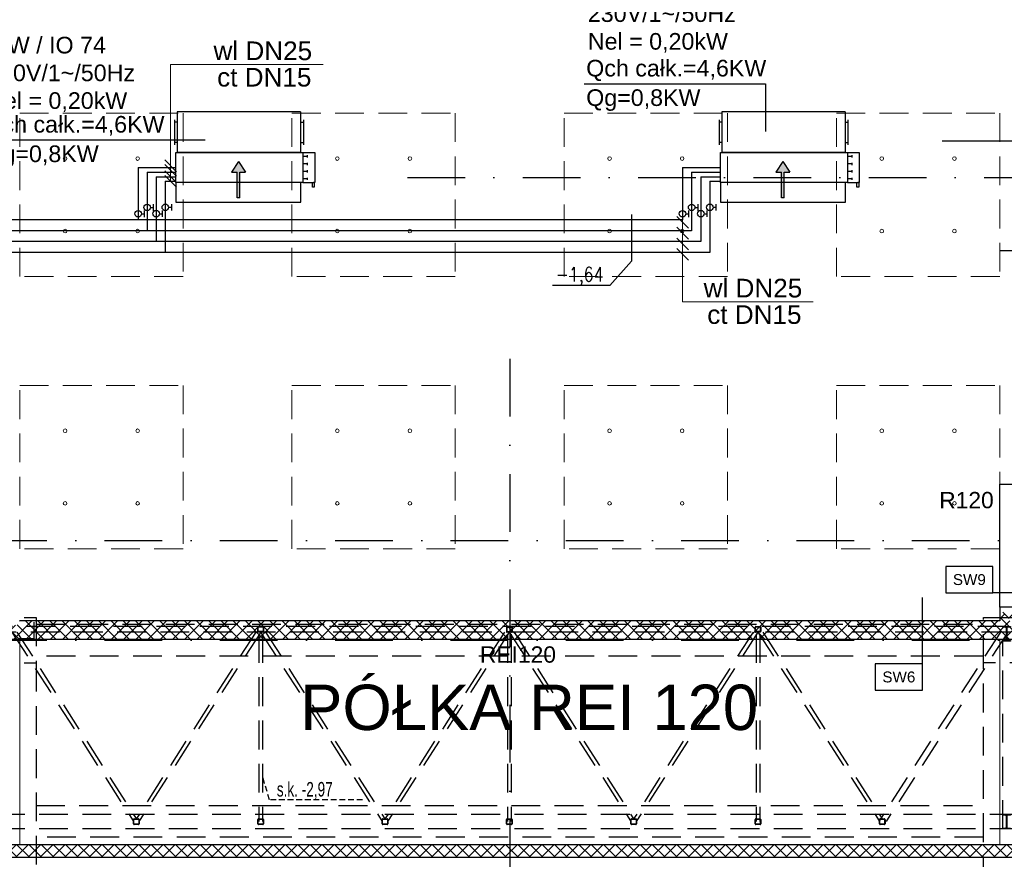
# Model space of a CAD drawing. Header units: centimetres. Extents: x -10702 to 24628, y -4437 to 19798.
# Tile 75 of 92: x 7520 to 8605, y 11959 to 12884. Entities that reach past the tile are written whole.
import ezdxf

# ---------------------------------------------------------------- set-up
doc = ezdxf.new("R2010")
doc.units = ezdxf.units.CM
for name, pattern in [('Kondygnacja  -0_5$0$HIDDEN', [9.525, 6.35, -3.175]), ('Kondygnacja  -0_5$0$HIDDEN2', [4.7625, 3.175, -1.5875]), ('Osie rzutów$0$DASHDOT2', [12.7, 6.35, -3.175, 0, -3.175]), ('SU Lampy kwadratowe  -1$0$HIDDENX2', [19.05, 12.7, -6.35])]:
    doc.linetypes.add(name, pattern=pattern)
doc.layers.get('0').update_dxf_attribs({"color": 8})
for name, color, linetype in [('bgde_dodatki powykonawcze', 7, 'Continuous'), ('KJP_KK_opis', 2, 'Continuous'), ('KJP_KK_OPISY MOCY klimakonwektorów', 7, 'Continuous'), ('Kondygnacja  -0_5$0$ARCH_GK', 8, 'Continuous'), ('Kondygnacja  -0_5$0$ARCH_INFO_ODPORNOŚĆ OGNIOWA', 8, 'Continuous'), ('Kondygnacja  -0_5$0$ARCH_INFO_OPISY', 8, 'Continuous'), ('Kondygnacja  -0_5$0$ARCH_INFO_OPISY_PRZEGRODY', 8, 'Continuous'), ('Kondygnacja  -0_5$0$ARCH_KONSTR_POWYŻEJ RZUTU', 8, 'Kondygnacja  -0_5$0$HIDDEN'), ('Kondygnacja  -0_5$0$ARCH_KONSTR_POWYŻEJ RZUTU_IST', 8, 'Kondygnacja  -0_5$0$HIDDEN2'), ('Kondygnacja  -0_5$0$ARCH_MUROWANE', 8, 'Continuous'), ('Kondygnacja  -0_5$0$ARCH_OKŁADZINA', 8, 'Continuous'), ('Osie rzutów$0$ARCH_INFO_OSIE_IST', 8, 'Osie rzutów$0$DASHDOT2'), ('Osie rzutów$0$ARCH_INFO_OSIE_OPISY_IST', 8, 'Continuous')]:
    doc.layers.add(name, color=color, linetype=linetype)
for name, color, linetype, lineweight in [('bgde_opis ct 1', 7, 'Continuous', 20), ('bgde_rzędne wl ct', 7, 'Continuous', 25), ('bgde_urządzenia', 3, 'Continuous', 30), ('KJP_CT_kk_powrót', 30, '04_CT_KOMF_POW', 25), ('KJP_CT_kk_zasil', 30, '04_CT_KOMF_ZAS', 25), ('KJP_WL_kk zasil', 150, '04_WL_KOMF_ZAS', 25), ('KJP_WL_kk_powr', 150, '04_WL_KOMF_POW', 25), ('Kondygnacja  -0_5$0$ARCH_WIDOK', 8, 'Continuous', 13), ('SU Lampy kwadratowe  -05$0$ARCH_SUFITY_PODWIESZANE', 8, 'Continuous', 9), ('SU Lampy kwadratowe  -1$0$ARCH_SUFITY_PODWIESZANE', 8, 'SU Lampy kwadratowe  -1$0$HIDDENX2', 9)]:
    doc.layers.add(name, color=color, linetype=linetype, lineweight=lineweight)
doc.styles.add('Arial', font='arial.ttf')
doc.styles.add('Kondygnacja  -0_5$0$Arial', font='arial.ttf')
doc.styles.add('Kondygnacja  -0_5$0$BIKTS', font='bikromsw.shx', dxfattribs={"width": 0.8})
doc.styles.add('Kondygnacja  -0_5$0$Standard', font='txt')
doc.styles.add('st rom', font='Romans.shx', dxfattribs={"width": 0.8})
doc.linetypes.add('04_CT_KOMF_POW', pattern='A,100,-15,["CTKp",Standard,S=10,R=0,X=-10,Y=-5],-35', length=150)
doc.linetypes.add('04_CT_KOMF_ZAS', pattern='A,100,-15,["CTKz",Standard,S=10,R=0,X=-10,Y=-5],-35', length=150)
doc.linetypes.add('04_WL_KOMF_POW', pattern='A,100,-15,["WLKp",Standard,S=10,R=0,X=-10,Y=-5],-35', length=150)
doc.linetypes.add('04_WL_KOMF_ZAS', pattern='A,100,-15,["WLKz",Standard,S=10,R=0,X=-10,Y=-5],-35', length=150)
doc.dimstyles.new('Kondygnacja  -0_5$0$ISO-25', dxfattribs={"dimtxt": 2.5, "dimasz": 2.5, "dimexe": 1.25, "dimexo": 0.625, "dimtad": 1, "dimtxsty": 'Kondygnacja  -0_5$0$Standard', "dimcen": 2.5, "dimadec": 0, "dimazin": 0, "dimtfac": 1, "dimtmove": 0, "dimatfit": 3, "dimfxl": 0, "dimarcsym": 0})

# ---------------------------------------------------------------- blocks, each defined once
blk = doc.blocks.new('Osie rzutów')
at = {"layer": 'Osie rzutów$0$ARCH_INFO_OSIE_IST', "ltscale": 10}
for p, q in [((7947.38, 12710), (13655, 12710)), ((8060, 12510), (8060, 4623.26)), ((4436.04, 12310), (13655, 12310)), ((4436.04, 12200), (13655, 12200))]:
    blk.add_line(p, q, dxfattribs=at)
blk = doc.blocks.new('SU Lampy kwadratowe  -05')
at = {"layer": 'SU Lampy kwadratowe  -05$0$ARCH_SUFITY_PODWIESZANE'}
for centre in [(7570, 12730.8), (7650, 12730.8), (7870, 12730.8), (7950, 12730.8), (8170, 12730.8), (8250, 12730.8), (8470, 12730.8), (8550, 12730.8), (7570, 12650.8), (7650, 12650.8), (7870, 12650.8), (7950, 12650.8), (8170, 12650.8), (8250, 12650.8), (8470, 12650.8), (8550, 12650.8), (7570, 12430.8), (7650, 12430.8), (7870, 12430.8), (7950, 12430.8), (8170, 12430.8), (8250, 12430.8), (8470, 12430.8), (8550, 12430.8), (7570, 12350.8), (7650, 12350.8), (7870, 12350.8), (7950, 12350.8), (8170, 12350.8), (8250, 12350.8), (8470, 12350.8), (8550, 12350.8)]:
    blk.add_circle(centre, 2, dxfattribs=at)
at = {"layer": 'SU Lampy kwadratowe  -1$0$ARCH_SUFITY_PODWIESZANE', "ltscale": 2.5}
for points in [[(7520, 12780.8), (7700, 12780.8), (7700, 12600.8), (7520, 12600.8)], [(7820, 12780.8), (8000, 12780.8), (8000, 12600.8), (7820, 12600.8)], [(8120, 12780.8), (8300, 12780.8), (8300, 12600.8), (8120, 12600.8)], [(8420, 12780.8), (8600, 12780.8), (8600, 12600.8), (8420, 12600.8)], [(7520, 12480.8), (7700, 12480.8), (7700, 12300.8), (7520, 12300.8)], [(7820, 12480.8), (8000, 12480.8), (8000, 12300.8), (7820, 12300.8)], [(8120, 12480.8), (8300, 12480.8), (8300, 12300.8), (8120, 12300.8)], [(8420, 12480.8), (8600, 12480.8), (8600, 12300.8), (8420, 12300.8)]]:
    blk.add_lwpolyline(points, close=True, dxfattribs=at)
blk = doc.blocks.new('Kondygnacja  -0_5$0$_Dot')
at = {"color": 0, "linetype": 'ByBlock', "lineweight": -2}
blk.add_line((-0.5, 0), (-1, 0), dxfattribs=at)
at = {"color": 0, "linetype": 'ByBlock', "const_width": 0.5}
blk.add_lwpolyline([(-0.25, 0, 1), (0.25, 0, 1)], format="xyb", close=True, dxfattribs=at)
blk = doc.blocks.new('Kondygnacja  -0_5$0$konstrukcja istniejąca -0.5')
at = {"layer": 'Kondygnacja  -0_5$0$ARCH_KONSTR_POWYŻEJ RZUTU_IST', "ltscale": 10}
for p, q in [((7538, 12217.5), (8581.5, 12217.5)), ((8581.5, 12182.5), (7538, 12182.5))]:
    blk.add_line(p, q, dxfattribs=at)
for points in [[(7382, 12182.5), (7382, 12225), (7538, 12225), (7538, 12175)], [(8738, 12175), (8582, 12175), (8582, 12225), (8738, 12225), (8738, 12175)], [(7538, 12175), (7538, 11025)], [(8582, 11025), (8582, 12175)], [(7538, 12017.9), (8582, 12017.9)], [(8582, 11982.9), (7538, 11982.9)]]:
    blk.add_lwpolyline(points, dxfattribs=at)
at = {"layer": 'Kondygnacja  -0_5$0$ARCH_KONSTR_POWYŻEJ RZUTU_IST', "ltscale": 10, "elevation": 0}
blk.add_lwpolyline([(7382, 12175), (7538, 12175)], dxfattribs=at)
blk = doc.blocks.new('Kondygnacja  -0_5$0$wzmocnienie pod bramę -1')
at = {"layer": 'Kondygnacja  -0_5$0$ARCH_KONSTR_POWYŻEJ RZUTU', "ltscale": 5}
for p, q in [((20979.2, 9259.2), (20979.2, 9277.2)), ((22054.8, 9266.2), (20953.6, 9266.2)), ((20954.6, 9266.2), (21088.7, 9057.5, 0)), ((22050.7, 9272.2), (20954.7, 9272.2)), ((20960, 9266.2), (21091.7, 9060.2, 0)), ((21223.3, 9266.2), (21091.6, 9060.2, 0)), ((21228.7, 9266.2), (21094.6, 9057.5, 0)), ((21228.6, 9266.2), (21362.7, 9057.5, 0)), ((21234, 9266.2), (21365.7, 9060.2, 0)), ((21497.3, 9266.2), (21365.6, 9060.2, 0)), ((21502.7, 9266.2), (21368.6, 9057.5, 0)), ((21502.6, 9266.2), (21636.7, 9057.5, 0)), ((21508, 9266.2), (21639.7, 9060.2, 0)), ((21771.3, 9266.2), (21639.6, 9060.2, 0)), ((21776.7, 9266.2), (21642.6, 9057.5, 0)), ((21776.6, 9266.2), (21910.7, 9057.5, 0)), ((21782, 9266.2), (21913.7, 9060.2, 0)), ((22044, 9266.2), (21909.9, 9057.5, 0)), ((22052, 9266.2), (21917.9, 9057.5, 0)), ((20961.2, 9259.2), (20979.2, 9259.2)), ((21226.7, 9263.9), (21226.7, 9057.5, 0)), ((21230.7, 9263.9), (21230.7, 9057.5, 0)), ((21500.7, 9263.9), (21500.7, 9057.5, 0)), ((21504.7, 9263.9), (21504.7, 9057.5, 0)), ((21774.7, 9263.9), (21774.7, 9057.5, 0)), ((21778.7, 9263.9), (21778.7, 9057.5, 0)), ((22046.6, 9049.2, 0), (22046.6, 9256.2)), ((23254.7, 9065.2, 0), (20950.7, 9065.2, 0)), ((23254.7, 9049.2, 0), (20950.7, 9049.2, 0))]:
    blk.add_line(p, q, dxfattribs=at)
for points in [[(21226.3, 9266.2, -0.414214), (21225.7, 9266.8), (21225.7, 9271.6, -0.414214), (21226.3, 9272.2), (21231.1, 9272.2, -0.414214), (21231.7, 9271.6), (21231.7, 9266.8, -0.414214), (21231.1, 9266.2)], [(21226.3, 9266.6, -0.414214), (21226.1, 9266.8), (21226.1, 9271.6, -0.414214), (21226.3, 9271.8), (21231.1, 9271.8, -0.414214), (21231.3, 9271.6), (21231.3, 9266.8, -0.414214), (21231.1, 9266.6)], [(21500.4, 9266, -0.414214), (21499.8, 9266.6), (21499.8, 9271.4, -0.414214), (21500.4, 9272), (21505.2, 9272, -0.414214), (21505.8, 9271.4), (21505.8, 9266.6, -0.414214), (21505.2, 9266)], [(21500.4, 9266.4, -0.414214), (21500.2, 9266.6), (21500.2, 9271.4, -0.414214), (21500.4, 9271.6), (21505.2, 9271.6, -0.414214), (21505.4, 9271.4), (21505.4, 9266.6, -0.414214), (21505.2, 9266.4)], [(21774.3, 9266.2, -0.414214), (21773.7, 9266.8), (21773.7, 9271.6, -0.414214), (21774.3, 9272.2), (21779.1, 9272.2, -0.414214), (21779.7, 9271.6), (21779.7, 9266.8, -0.414214), (21779.1, 9266.2)], [(21774.3, 9266.6, -0.414214), (21774.1, 9266.8), (21774.1, 9271.6, -0.414214), (21774.3, 9271.8), (21779.1, 9271.8, -0.414214), (21779.3, 9271.6), (21779.3, 9266.8, -0.414214), (21779.1, 9266.6)], [(22046.6, 9272.2), (22054.8, 9272.2), (22054.8, 9271.5), (22054.8, 9271.5), (22051.8, 9271.5, 0.414214), (22050.9, 9270.6), (22050.9, 9257.9, 0.414214), (22051.8, 9257), (22054.8, 9257), (22054.8, 9256.2), (22046.6, 9256.2), (22046.6, 9257), (22049.5, 9257, 0.414214), (22050.4, 9257.9), (22050.4, 9270.6, 0.414214), (22049.5, 9271.5), (22046.6, 9271.5)]]:
    blk.add_lwpolyline(points, format="xyb", close=True, dxfattribs=at)
at = {"layer": 'Kondygnacja  -0_5$0$ARCH_KONSTR_POWYŻEJ RZUTU', "ltscale": 5, "elevation": 0}
for points in [[(21089.3, 9054.2, -0.414214), (21088.7, 9054.8), (21088.7, 9059.6, -0.414214), (21089.3, 9060.2), (21094.1, 9060.2, -0.414214), (21094.7, 9059.6), (21094.7, 9054.8, -0.414214), (21094.1, 9054.2)], [(21089.3, 9054.6, -0.414214), (21089.1, 9054.8), (21089.1, 9059.6, -0.414214), (21089.3, 9059.8), (21094.1, 9059.8, -0.414214), (21094.3, 9059.6), (21094.3, 9054.8, -0.414214), (21094.1, 9054.6)], [(21226.3, 9054.2, -0.414214), (21225.7, 9054.8), (21225.7, 9059.6, -0.414214), (21226.3, 9060.2), (21231.1, 9060.2, -0.414214), (21231.7, 9059.6), (21231.7, 9054.8, -0.414214), (21231.1, 9054.2)], [(21226.3, 9054.6, -0.414214), (21226.1, 9054.8), (21226.1, 9059.6, -0.414214), (21226.3, 9059.8), (21231.1, 9059.8, -0.414214), (21231.3, 9059.6), (21231.3, 9054.8, -0.414214), (21231.1, 9054.6)], [(21363.3, 9054.2, -0.414214), (21362.7, 9054.8), (21362.7, 9059.6, -0.414214), (21363.3, 9060.2), (21368.1, 9060.2, -0.414214), (21368.7, 9059.6), (21368.7, 9054.8, -0.414214), (21368.1, 9054.2)], [(21363.3, 9054.6, -0.414214), (21363.1, 9054.8), (21363.1, 9059.6, -0.414214), (21363.3, 9059.8), (21368.1, 9059.8, -0.414214), (21368.3, 9059.6), (21368.3, 9054.8, -0.414214), (21368.1, 9054.6)], [(21500.3, 9054.2, -0.414214), (21499.7, 9054.8), (21499.7, 9059.6, -0.414214), (21500.3, 9060.2), (21505.1, 9060.2, -0.414214), (21505.7, 9059.6), (21505.7, 9054.8, -0.414214), (21505.1, 9054.2)], [(21500.3, 9054.6, -0.414214), (21500.1, 9054.8), (21500.1, 9059.6, -0.414214), (21500.3, 9059.8), (21505.1, 9059.8, -0.414214), (21505.3, 9059.6), (21505.3, 9054.8, -0.414214), (21505.1, 9054.6)], [(21637.3, 9054.2, -0.414214), (21636.7, 9054.8), (21636.7, 9059.6, -0.414214), (21637.3, 9060.2), (21642.1, 9060.2, -0.414214), (21642.7, 9059.6), (21642.7, 9054.8, -0.414214), (21642.1, 9054.2)], [(21637.3, 9054.6, -0.414214), (21637.1, 9054.8), (21637.1, 9059.6, -0.414214), (21637.3, 9059.8), (21642.1, 9059.8, -0.414214), (21642.3, 9059.6), (21642.3, 9054.8, -0.414214), (21642.1, 9054.6)], [(21774.3, 9054.2, -0.414214), (21773.7, 9054.8), (21773.7, 9059.6, -0.414214), (21774.3, 9060.2), (21779.1, 9060.2, -0.414214), (21779.7, 9059.6), (21779.7, 9054.8, -0.414214), (21779.1, 9054.2)], [(21774.3, 9054.6, -0.414214), (21774.1, 9054.8), (21774.1, 9059.6, -0.414214), (21774.3, 9059.8), (21779.1, 9059.8, -0.414214), (21779.3, 9059.6), (21779.3, 9054.8, -0.414214), (21779.1, 9054.6)], [(21911.3, 9054.2, -0.414214), (21910.7, 9054.8), (21910.7, 9059.6, -0.414214), (21911.3, 9060.2), (21916.1, 9060.2, -0.414214), (21916.7, 9059.6), (21916.7, 9054.8, -0.414214), (21916.1, 9054.2)], [(21911.3, 9054.6, -0.414214), (21911.1, 9054.8), (21911.1, 9059.6, -0.414214), (21911.3, 9059.8), (21916.1, 9059.8, -0.414214), (21916.3, 9059.6), (21916.3, 9054.8, -0.414214), (21916.1, 9054.6)], [(22046.6, 9065.2), (22054.8, 9065.2), (22054.8, 9064.5), (22054.8, 9064.5), (22051.8, 9064.5, 0.414214), (22050.9, 9063.6), (22050.9, 9050.9, 0.414214), (22051.8, 9050), (22054.8, 9050), (22054.8, 9049.2), (22046.6, 9049.2), (22046.6, 9050), (22049.5, 9050, 0.414214), (22050.4, 9050.9), (22050.4, 9063.6, 0.414214), (22049.5, 9064.5), (22046.6, 9064.5)]]:
    blk.add_lwpolyline(points, format="xyb", close=True, dxfattribs=at)

msp = doc.modelspace()

# ---------------------------------------------------------------- hatches: boundary and pattern name
at = {"layer": 'bgde_urządzenia'}
h = msp.add_hatch(color=256, dxfattribs=at)
h.paths.add_polyline_path([(7762.516, 12704.255), (7759.516, 12704.255), (7759.516, 12715.921), (7753.326, 12715.921), (7761.016, 12727.349), (7768.706, 12715.921), (7762.516, 12715.921)])
h.paths.add_polyline_path([(7762.516, 12687.588), (7759.516, 12687.588), (7759.516, 12704.255), (7762.516, 12704.255)])
h = msp.add_hatch(color=256, dxfattribs=at)
h.paths.add_polyline_path([(8362.516, 12704.255), (8359.516, 12704.255), (8359.516, 12715.921), (8353.326, 12715.921), (8361.016, 12727.349), (8368.706, 12715.921), (8362.516, 12715.921)])
h.paths.add_polyline_path([(8362.516, 12687.588), (8359.516, 12687.588), (8359.516, 12704.255), (8362.516, 12704.255)])
at = {"layer": 'Kondygnacja  -0_5$0$ARCH_GK', "linetype": 'Continuous', "lineweight": -3}
h = msp.add_hatch(dxfattribs=at)
h.set_pattern_fill('ANSI37', color=256, scale=5, style=0)
h.paths.add_polyline_path([(8600, 12236.5), (8607.5, 12224), (8680.5, 12224), (8668, 12236.5)], flags=0)
h = msp.add_hatch(dxfattribs=at)
h.set_pattern_fill('ANSI37', color=256, scale=3, style=0)
h.paths.add_polyline_path([(6220, 11975), (6220, 11961), (6471, 11961), (6478.5, 11964.417), (6478.5, 11975)], flags=0)
h.paths.add_polyline_path([(6478.5, 11975), (6478.5, 11964.417), (6486, 11961), (11133.785, 11961), (11139.584, 11975)], flags=0)
at = {"layer": 'Kondygnacja  -0_5$0$ARCH_MUROWANE', "linetype": 'Continuous', "lineweight": -3}
h = msp.add_hatch(dxfattribs=at)
h.set_pattern_fill('ANSI37', color=256, scale=3, style=0)
h.paths.add_polyline_path([(8600, 12221.25), (8603.75, 12215.208), (8607.5, 12221.25), (8607.5, 12224), (8600, 12236.5)], flags=0)
h = msp.add_hatch(dxfattribs=at)
h.set_pattern_fill('ANSI37', color=256, scale=3, style=0)
h.paths.add_polyline_path([(8607.5, 12221.25), (8603.75, 12215.208), (8603.75, 12201.25), (8632, 12201.25), (8632, 12221.25)], flags=0)
h.paths.add_polyline_path([(7488, 12221.25), (7488, 12201.25), (7516.25, 12201.25), (7516.25, 12215.208), (7512.5, 12221.25)], flags=0)
h.paths.add_polyline_path([(7520, 12221.25), (7516.25, 12215.208), (7516.25, 12201.25), (8603.75, 12201.25), (8603.75, 12215.208), (8600, 12221.25)], flags=0)

# ---------------------------------------------------------------- linework, layer by layer
at = {"layer": 'bgde_dodatki powykonawcze'}
for p, q in [((7657.515, 12666.341), (7657.515, 12673.659)), ((7664.075, 12676.99), (7667.507, 12676.99)), ((7667.507, 12673.331), (7667.507, 12680.649)), ((7677.515, 12666.364), (7677.515, 12673.682)), ((7684.075, 12677.013), (7687.507, 12677.013)), ((7687.507, 12673.354), (7687.507, 12680.672)), ((8257.515, 12666.341), (8257.515, 12673.659)), ((8264.075, 12676.99), (8267.507, 12676.99)), ((8267.507, 12673.331), (8267.507, 12680.649)), ((8277.515, 12666.364), (8277.515, 12673.682)), ((8284.075, 12677.013), (8287.507, 12677.013)), ((8287.507, 12673.354), (8287.507, 12680.672)), ((7654.083, 12670), (7657.515, 12670)), ((7674.083, 12670.023), (7677.515, 12670.023)), ((8254.083, 12670), (8257.515, 12670)), ((8274.083, 12670.023), (8277.515, 12670.023))]:
    msp.add_line(p, q, dxfattribs=at)
for centre in [(7650.483, 12670), (7660.475, 12676.99), (7670.483, 12670.023), (7680.475, 12677.013), (8250.483, 12670), (8260.475, 12676.99), (8270.483, 12670.023), (8280.475, 12677.013)]:
    msp.add_circle(centre, 3.6, dxfattribs=at)
at = {"layer": 'bgde_opis ct 1'}
for p, q in [((7854.34, 12834.403), (7686.296, 12834.403)), ((7686.296, 12834.403), (7686.296, 12705.755)), ((7679.852, 12729.199), (7692.739, 12716.311)), ((7679.852, 12724.199), (7692.739, 12711.311)), ((7679.852, 12717.199), (7692.739, 12704.311)), ((7679.852, 12712.199), (7692.739, 12699.311)), ((8244.031, 12666.988), (8256.919, 12654.1)), ((8250.475, 12663.256), (8250.475, 12572.856)), ((8244.031, 12654.988), (8256.919, 12642.1)), ((8244.031, 12642.988), (8256.919, 12630.1)), ((8244.031, 12631.618), (8256.919, 12618.73)), ((8394.429, 12572.856), (8250.475, 12572.856))]:
    msp.add_line(p, q, dxfattribs=at)
at = {"layer": 'bgde_rzędne wl ct'}
for p, q in [((8194.165, 12669.012), (8194.165, 12617.762)), ((8170.44, 12590.942), (8194.165, 12617.762)), ((8170.44, 12590.942), (8107.156, 12590.942))]:
    msp.add_line(p, q, dxfattribs=at)
at = {"layer": 'bgde_urządzenia'}
for p, q in [((7693.616, 12782.255), (7693.616, 12737.255)), ((7829.616, 12782.255), (7693.616, 12782.255)), ((7829.616, 12782.255), (7829.616, 12737.255)), ((8293.616, 12782.255), (8293.616, 12737.255)), ((8429.616, 12782.255), (8293.616, 12782.255)), ((8429.616, 12782.255), (8429.616, 12737.255)), ((7690.616, 12773.505), (7690.616, 12746.005)), ((7693.616, 12771.005), (7690.616, 12771.005)), ((7829.616, 12771.005), (7832.616, 12771.005)), ((7832.616, 12773.505), (7832.616, 12746.005)), ((8290.616, 12773.505), (8290.616, 12746.005)), ((8293.616, 12771.005), (8290.616, 12771.005)), ((8429.616, 12771.005), (8432.616, 12771.005)), ((8432.616, 12773.505), (8432.616, 12746.005)), ((7693.616, 12748.505), (7690.616, 12748.505)), ((7829.616, 12748.505), (7832.616, 12748.505)), ((8293.616, 12748.505), (8290.616, 12748.505)), ((8429.616, 12748.505), (8432.616, 12748.505)), ((7692.116, 12704.255), (7692.116, 12737.255)), ((7692.116, 12737.255), (7832.116, 12737.255)), ((7829.616, 12737.255), (7693.616, 12737.255)), ((7761.016, 12727.349), (7753.326, 12715.921)), ((7761.016, 12727.349), (7768.706, 12715.921)), ((7832.116, 12737.255), (7832.116, 12704.255)), ((7832.116, 12737.255), (7845.116, 12737.255)), ((7837.316, 12733.13), (7832.116, 12733.13)), ((7837.316, 12731.88), (7837.316, 12734.38)), ((7845.116, 12737.255), (7845.116, 12704.255)), ((8292.116, 12704.255), (8292.116, 12737.255)), ((8292.116, 12737.255), (8432.116, 12737.255)), ((8429.616, 12737.255), (8293.616, 12737.255)), ((8361.016, 12727.349), (8353.326, 12715.921)), ((8361.016, 12727.349), (8368.706, 12715.921)), ((8432.116, 12737.255), (8432.116, 12704.255)), ((8432.116, 12737.255), (8445.116, 12737.255)), ((8437.316, 12733.13), (8432.116, 12733.13)), ((8437.316, 12731.88), (8437.316, 12734.38)), ((8445.116, 12737.255), (8445.116, 12704.255)), ((7837.316, 12724.88), (7832.116, 12724.88)), ((7837.316, 12716.63), (7832.116, 12716.63)), ((7837.316, 12723.63), (7837.316, 12726.13)), ((7837.316, 12715.38), (7837.316, 12717.88)), ((8437.316, 12724.88), (8432.116, 12724.88)), ((8437.316, 12716.63), (8432.116, 12716.63)), ((8437.316, 12723.63), (8437.316, 12726.13)), ((8437.316, 12715.38), (8437.316, 12717.88)), ((7753.326, 12715.921), (7759.516, 12715.921)), ((7759.516, 12687.588), (7759.516, 12715.921)), ((7762.516, 12687.588), (7762.516, 12715.921)), ((7762.516, 12715.921), (7768.706, 12715.921)), ((7837.316, 12708.38), (7832.116, 12708.38)), ((7837.316, 12707.13), (7837.316, 12709.63)), ((8353.326, 12715.921), (8359.516, 12715.921)), ((8359.516, 12687.588), (8359.516, 12715.921)), ((8362.516, 12687.588), (8362.516, 12715.921)), ((8362.516, 12715.921), (8368.706, 12715.921)), ((8437.316, 12708.38), (8432.116, 12708.38)), ((8437.316, 12707.13), (8437.316, 12709.63)), ((7829.916, 12704.255), (7692.116, 12704.255)), ((7692.116, 12704.255), (7692.116, 12682.755)), ((7829.916, 12682.755), (7829.916, 12704.255)), ((7832.116, 12704.255), (7829.916, 12704.255)), ((7832.116, 12704.255), (7845.116, 12704.255)), ((7842.616, 12699.255), (7842.616, 12704.255)), ((7844.616, 12699.255), (7842.616, 12699.255)), ((7845.116, 12704.255), (7843.616, 12704.255)), ((7844.616, 12704.255), (7844.616, 12699.255)), ((8429.916, 12704.255), (8292.116, 12704.255)), ((8292.116, 12704.255), (8292.116, 12682.755)), ((8429.916, 12682.755), (8429.916, 12704.255)), ((8432.116, 12704.255), (8429.916, 12704.255)), ((8432.116, 12704.255), (8445.116, 12704.255)), ((8442.616, 12699.255), (8442.616, 12704.255)), ((8444.616, 12699.255), (8442.616, 12699.255)), ((8445.116, 12704.255), (8443.616, 12704.255)), ((8444.616, 12704.255), (8444.616, 12699.255)), ((7762.516, 12687.588), (7759.516, 12687.588)), ((8362.516, 12687.588), (8359.516, 12687.588)), ((7692.116, 12682.755), (7829.916, 12682.755)), ((8292.116, 12682.755), (8429.916, 12682.755))]:
    msp.add_line(p, q, dxfattribs=at)
at = {"layer": 'KJP_CT_kk_powrót'}
for p, q in [((7670.475, 12710.755), (7670.475, 12639.256)), ((7670.475, 12710.755), (7692.116, 12710.755)), ((8270.475, 12710.755), (8270.475, 12639.256)), ((8270.475, 12710.755), (8292.116, 12710.755)), ((8270.475, 12639.256), (7114.142, 12639.256))]:
    msp.add_line(p, q, dxfattribs=at)
at = {"layer": 'KJP_CT_kk_zasil'}
for p, q in [((7680.475, 12705.755), (7680.475, 12627.256)), ((7680.475, 12705.755), (7692.116, 12705.755)), ((8280.475, 12705.755), (8280.475, 12627.256)), ((8280.475, 12705.755), (8292.116, 12705.755)), ((8280.475, 12627.256), (7126.142, 12627.256))]:
    msp.add_line(p, q, dxfattribs=at)
at = {"layer": 'KJP_KK_opis'}
msp.add_line((8536.448, 12750.443), (8909.425, 12750.443), dxfattribs=at)
at = {"layer": 'KJP_KK_OPISY MOCY klimakonwektorów'}
for p, q in [((8141.883, 12813.254), (8341.771, 12813.254)), ((8341.771, 12813.254), (8341.771, 12760.47)), ((7478.748, 12751.402), (7724.319, 12751.402))]:
    msp.add_line(p, q, dxfattribs=at)
at = {"layer": 'KJP_WL_kk zasil'}
for p, q in [((7660.475, 12715.755), (7660.475, 12651.256)), ((7660.475, 12715.755), (7692.116, 12715.755)), ((8260.475, 12715.755), (8260.475, 12651.256)), ((8260.475, 12715.755), (8292.116, 12715.755)), ((8260.475, 12651.256), (7102.142, 12651.256))]:
    msp.add_line(p, q, dxfattribs=at)
at = {"layer": 'KJP_WL_kk_powr'}
for p, q in [((7650.475, 12720.755), (7650.475, 12663.256)), ((7650.475, 12720.755), (7692.116, 12720.755)), ((8250.475, 12720.755), (8250.475, 12663.256)), ((8250.475, 12720.755), (8292.116, 12720.755)), ((8250.475, 12663.256), (7090.142, 12663.256))]:
    msp.add_line(p, q, dxfattribs=at)
at = {"layer": 'Kondygnacja  -0_5$0$ARCH_GK', "linetype": 'Continuous', "lineweight": -3}
for p, q in [((8668, 12236.5), (8600, 12236.5)), ((6220, 11975), (11139.584, 11975)), ((6486, 11961), (11133.785, 11961))]:
    msp.add_line(p, q, dxfattribs=at)
at = {"layer": 'Kondygnacja  -0_5$0$ARCH_INFO_OPISY'}
msp.add_lwpolyline([(8844.337, 12461), (8823.334, 12628.923), (8908, 12653), (8823.334, 12628.923), (8600.967, 12628.923)], dxfattribs=at)
at = {"layer": 'Kondygnacja  -0_5$0$ARCH_INFO_OPISY_PRZEGRODY'}
for points in [[(8540.482, 12252.287), (8592.482, 12252.287), (8592.482, 12281.087), (8540.482, 12281.087), (8540.482, 12252.287)], [(8462.807, 12144.98), (8514.807, 12144.98), (8514.807, 12173.78), (8462.807, 12173.78), (8462.807, 12144.98)]]:
    msp.add_lwpolyline(points, close=True, dxfattribs=at)
for points in [[(8692.203, 12252.287), (8592.482, 12252.287)], [(8514.807, 12173.78), (8514.807, 12247.003)]]:
    msp.add_lwpolyline(points, dxfattribs=at)
at = {"layer": 'Kondygnacja  -0_5$0$ARCH_KONSTR_POWYŻEJ RZUTU', "elevation": 0}
msp.add_lwpolyline([(7897.806, 12023.926), (7795.252, 12023.926), (7787.5, 12050.566)], dxfattribs=at)
at = {"layer": 'Kondygnacja  -0_5$0$ARCH_MUROWANE', "linetype": 'Continuous', "lineweight": -3}
for p, q in [((8600, 12236.5), (8600, 12221.25)), ((8600, 12221.25), (7520, 12221.25)), ((7488, 12201.25), (8632, 12201.25))]:
    msp.add_line(p, q, dxfattribs=at)
at = {"layer": 'Kondygnacja  -0_5$0$ARCH_OKŁADZINA'}
for p, q in [((8600, 12372), (8668, 12372)), ((8600, 12236.5), (8600, 12372))]:
    msp.add_line(p, q, dxfattribs=at)
at = {"layer": 'Kondygnacja  -0_5$0$ARCH_WIDOK'}
for points in [[(7520, 12201.25), (7520, 11975)], [(8600, 12201.25), (8600, 11975)]]:
    msp.add_lwpolyline(points, dxfattribs=at)

# ---------------------------------------------------------------- block references
at = {"layer": 'Kondygnacja  -0_5$0$ARCH_KONSTR_POWYŻEJ RZUTU'}
for name, p in [('Kondygnacja  -0_5$0$konstrukcja istniejąca -0.5', (0, 0)), ('Kondygnacja  -0_5$0$wzmocnienie pod bramę -1', (-13443.153, 2942.777))]:
    msp.add_blockref(name, p, dxfattribs=at)
at = {"layer": 'Osie rzutów$0$ARCH_INFO_OSIE_OPISY_IST'}
msp.add_blockref('Osie rzutów', (0, 0), dxfattribs=at)
at = {"layer": 'SU Lampy kwadratowe  -05$0$ARCH_SUFITY_PODWIESZANE'}
msp.add_blockref('SU Lampy kwadratowe  -05', (0, 0), dxfattribs=at)

# ---------------------------------------------------------------- texts
at = {"layer": 'bgde_opis ct 1', "color": 2, "style": 'Arial'}
for s, p in [('wl DN25', (7733.622, 12839.223, 1634.188)), ('ct DN15', (7737.595, 12810.111, 1634.188)), ('wl DN25', (8273.711, 12577.677, 1634.188)), ('ct DN15', (8277.684, 12548.565, 1634.188))]:
    msp.add_text(s, height=20.583, dxfattribs=at).set_placement(p)
at = {"layer": 'bgde_rzędne wl ct', "insert": (8110.744, 12611.228, 300), "char_height": 16, "width": 55.86916, "attachment_point": 1, "style": 'st rom'}
msp.add_mtext('-1,64', dxfattribs=at)
at = {"layer": 'KJP_KK_OPISY MOCY klimakonwektorów', "char_height": 18.326, "width": 421.7149, "attachment_point": 1, "style": 'Arial'}
for s, insert in [('FIW / IO 74\\P230V/1~/50Hz\\PNel = 0,20kW', (8146.082, 12930.187, 2308.732)), ('FIW / IO 74\\P230V/1~/50Hz\\PNel = 0,20kW', (7484.153, 12864.922, 2308.732)), ('Qch całk.=4,6KW', (8144.271, 12839.537, 1120.623)), ('Qg=0,8KW', (8144.271, 12807.058, 1120.623)), ('Qch całk.=4,6KW', (7481.135, 12777.684, 2308.732)), ('Qg=0,8KW', (7481.135, 12745.205, 2308.732))]:
    msp.add_mtext(s, dxfattribs=dict(at, insert=insert))
at = {"layer": 'Kondygnacja  -0_5$0$ARCH_INFO_ODPORNOŚĆ OGNIOWA', "char_height": 18, "width": 53.33252, "attachment_point": 5, "style": 'Kondygnacja  -0_5$0$Arial'}
for s, insert in [('\\PR120', (8563.301, 12369.223)), ('\\PREI120', (8069.056, 12199.055))]:
    msp.add_mtext(s, dxfattribs=dict(at, insert=insert))
at = {"layer": 'Kondygnacja  -0_5$0$ARCH_INFO_OPISY', "ltscale": 2, "insert": (8062, 12125.625), "char_height": 50, "width": 1120, "attachment_point": 5, "style": 'Kondygnacja  -0_5$0$Arial'}
msp.add_mtext('{\\fArial|b0|i0|c204|p34;  }PÓŁKA REI 120', dxfattribs=at)
at = {"layer": 'Kondygnacja  -0_5$0$ARCH_INFO_OPISY_PRZEGRODY', "char_height": 12, "width": 52, "attachment_point": 5, "style": 'Kondygnacja  -0_5$0$Arial'}
for s, insert in [('SW9', (8566.482, 12266.687)), ('SW6', (8488.807, 12159.38))]:
    msp.add_mtext(s, dxfattribs=dict(at, insert=insert))
at = {"layer": 'Kondygnacja  -0_5$0$ARCH_KONSTR_POWYŻEJ RZUTU', "style": 'Kondygnacja  -0_5$0$BIKTS', "width": 0.7}
msp.add_text('s.k. -2,97', height=16, dxfattribs=at).set_placement((7803.335, 12027.695, 0))

# ---------------------------------------------------------------- leaders
at = {"layer": 'Kondygnacja  -0_5$0$ARCH_INFO_OPISY'}
msp.add_leader([(8827.229, 12756.407), (8550.044, 13053.835), (8293.349, 13053.835)], dimstyle='Kondygnacja  -0_5$0$ISO-25', override={"dimscale": 5, "dimasz": 2, "dimtad": 0, "dimldrblk": 'Kondygnacja  -0_5$0$_Dot'}, dxfattribs=at)

doc.saveas('drawing.dxf')
